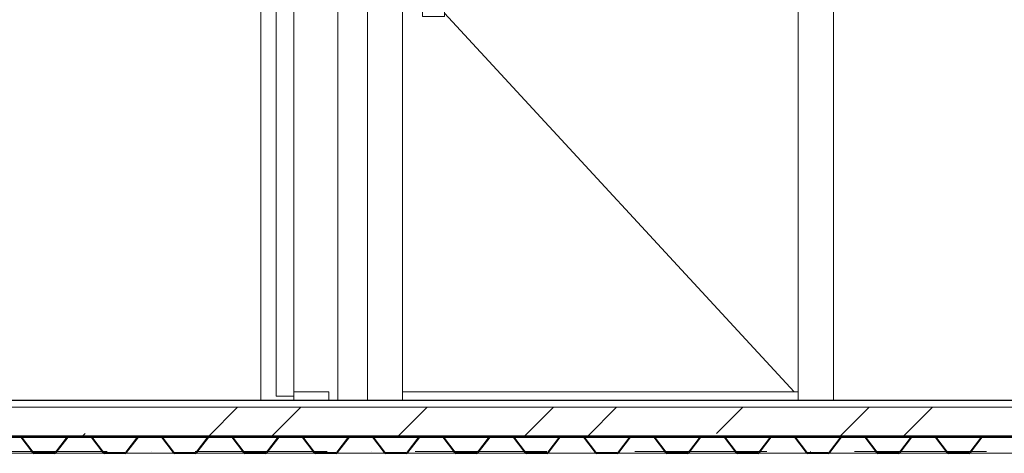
# Model space of a CAD drawing. Header units: millimetres. Extents: x 157133 to 260102, y -21587 to 34582.
# Tile 55 of 65: x 218351 to 220591, y 7880 to 8868. Entities that reach past the tile are written whole.
import ezdxf

# ---------------------------------------------------------------- set-up
doc = ezdxf.new("R2010")
doc.units = ezdxf.units.MM
doc.linetypes.add('Tečkovaná 1_5mm', pattern=[150, 0, -150])
doc.linetypes.add('Čerchovaná 3mm', pattern=[500, 300, -100, 0, -100])
for name, color, linetype, lineweight in [('CA_DVERE', 7, 'Continuous', 13), ('CA_DVERE18', 8, 'Continuous', 9), ('CA_DVERE25', 7, 'Continuous', 9), ('CA_DVERE_NEVHRA1', 3, 'Čerchovaná 3mm', 13), ('CA_NEVHRA1', 3, 'Čerchovaná 3mm', 13), ('CA_PODLAHA', 1, 'Continuous', 25), ('CA_PODLAHA25', 7, 'Continuous', 13), ('CA_POHHRA18', 9, 'Tečkovaná 1_5mm', 9), ('CA_POHHRA25', 7, 'Continuous', 13), ('CA_REZY', 1, 'Continuous', 25), ('CA_SRAFY', 9, 'Continuous', 25), ('CA_ZARIZPRED', 8, 'Continuous', 13)]:
    doc.layers.add(name, color=color, linetype=linetype, lineweight=lineweight)

# ---------------------------------------------------------------- blocks, each defined once
blk = doc.blocks.new('CZ-Dveře_otočné_jednokřídlé_OCZ - CZ-Dveře_otočné_jednokřídlé_900-2444197-Řez 3 - vestavek V7')
at = {"layer": 'CA_DVERE25', "lineweight": 25}
for p, q in [((165007.5, 10050), (165007.5, 9970)), ((165107.5, 10050), (165007.5, 10050)), ((165107.5, 9970), (165107.5, 10050)), ((165007.5, 9970), (165107.5, 9970))]:
    blk.add_line(p, q, dxfattribs=at)
at = {"layer": 'CA_DVERE25'}
for p, q in [((164967.5, 10000), (164967.5, 8010)), ((165007.5, 10000), (164967.5, 10000)), ((165007.5, 8010), (165007.5, 10000)), ((165107.5, 8000), (165107.5, 9970)), ((164967.5, 8010), (165007.5, 8010))]:
    blk.add_line(p, q, dxfattribs=at)
at = {"layer": 'CA_DVERE25', "lineweight": 13}
for p, q in [((165087.5, 8020), (165007.5, 8020)), ((165007.5, 8020), (165007.5, 8000)), ((165087.5, 8000), (165087.5, 8020)), ((165007.5, 8000), (165087.5, 8000))]:
    blk.add_line(p, q, dxfattribs=at)
blk = doc.blocks.new('CZ-Dveře_otočné_jednokřídlé_OCZ - CZ-Dveře_otočné_jednokřídlé_900-V3-Řez 3 - vestavek V7')
at = {"layer": 'CA_DVERE', "lineweight": 9}
for p, q in [((166235.1, 10050), (165175.1, 10050)), ((165175.1, 10050), (165175.1, 8000)), ((166235.1, 8000), (166235.1, 10050))]:
    blk.add_line(p, q, dxfattribs=at)
at = {"layer": 'CA_DVERE18'}
for p, q in [((166155.1, 9970), (165350.1, 9089)), ((165350.1, 9125), (165300.1, 9125)), ((165300.1, 9125), (165300.1, 8875)), ((165350.1, 9060), (165350.1, 9125)), ((165445.1, 9060), (165315.1, 9060)), ((165315.1, 9060), (165315.1, 9040)), ((165445.1, 9040), (165445.1, 9060)), ((165300.1, 9034.2), (165255.1, 8985)), ((165315.1, 9040), (165445.1, 9040)), ((165350.1, 8875), (165350.1, 9040)), ((165300.1, 8936.2), (165255.1, 8985)), ((165308.1, 8982), (165305.1, 8985)), ((165305.1, 8915), (165305.1, 8985)), ((165305.1, 8985), (165345.1, 8985)), ((165345.1, 8985), (165342.1, 8982)), ((165345.1, 8985), (165345.1, 8915)), ((165308.1, 8982), (165308.1, 8918)), ((165342.1, 8982), (165308.1, 8982)), ((165342.1, 8918), (165342.1, 8982)), ((165320.1, 8942.8), (165320.1, 8941.3)), ((165323.1, 8942), (165323.1, 8958)), ((165323.1, 8958), (165327.1, 8958)), ((165327.1, 8942), (165323.1, 8942)), ((165327.1, 8958), (165327.1, 8942)), ((165330.1, 8941.3), (165330.1, 8942.8)), ((165305.1, 8915), (165308.1, 8918)), ((165308.1, 8918), (165342.1, 8918)), ((165345.1, 8915), (165342.1, 8918)), ((165345.1, 8915), (165305.1, 8915)), ((165300.1, 8875), (165350.1, 8875)), ((166145.8, 8020), (165350.1, 8882.1)), ((166155.1, 8020), (165255.1, 8020))]:
    blk.add_line(p, q, dxfattribs=at)
for radius, start, end in [(10, 0, 180), (10, 180, 0), (9.5, 0, 180), (9.5, 180, 0), (9.5, 45, 135), (9.5, 225, 238.094), (8.5, 104.3968, 118.7936), (8.5, 61.2064, 75.6032), (8.5, 61.2064, 75.6032), (9.5, 301.906, 315)]:
    blk.add_arc((165325.1, 8950), radius, start, end, dxfattribs=at)
at = {"layer": 'CA_DVERE25'}
for p, q in [((166235.1, 10050), (165175.1, 10050)), ((165175.1, 8000), (165175.1, 10050)), ((166235.1, 10050), (166235.1, 8000)), ((165255.1, 9970), (165255.1, 8000)), ((165255.1, 9970), (166155.1, 9970)), ((166155.1, 8000), (166155.1, 9970))]:
    blk.add_line(p, q, dxfattribs=at)
blk = doc.blocks.new('ocelová kce final - 11542_003_OK-HALA_TaO-2_ET_AciS_2025-05-29_upr_dwg-2597525-Řez 3 - vestavek V7')
at = {"layer": 'CA_REZY'}
for p, q in [((173760, 8000), (161780, 8000)), ((161780, 7919), (173760, 7919)), ((164496.1, 7919), (164383.9, 7919)), ((164386.2, 7916.7), (164412.9, 7881.6)), ((164387.1, 7917.4), (164413.8, 7882.3)), ((164413.8, 7882.3), (164387.1, 7917.4)), ((164466.2, 7882.3), (164492.9, 7917.4)), ((164492.9, 7917.4), (164466.2, 7882.3)), ((164467.1, 7881.6), (164493.8, 7916.7)), ((164543.8, 7919), (164496.2, 7919)), ((164496.2, 7917.9), (164543.8, 7917.9)), ((164656.1, 7919), (164543.9, 7919)), ((164546.2, 7916.7), (164572.9, 7881.6)), ((164547.1, 7917.4), (164573.8, 7882.3)), ((164573.8, 7882.3), (164547.1, 7917.4)), ((164626.2, 7882.3), (164652.9, 7917.4)), ((164652.9, 7917.4), (164626.2, 7882.3)), ((164627.1, 7881.6), (164653.8, 7916.7)), ((164700, 7919), (164656.2, 7919)), ((164656.2, 7917.9), (164700, 7917.9)), ((164703.8, 7919), (164660, 7919)), ((164660, 7919), (164660, 7917.9)), ((164660, 7917.9), (164703.8, 7917.9)), ((164700, 7917.9), (164700, 7919)), ((164816.1, 7919), (164703.9, 7919)), ((164706.2, 7916.7), (164732.9, 7881.6)), ((164707.1, 7917.4), (164733.8, 7882.3)), ((164733.8, 7882.3), (164707.1, 7917.4)), ((164786.2, 7882.3), (164812.9, 7917.4)), ((164812.9, 7917.4), (164786.2, 7882.3)), ((164787.1, 7881.6), (164813.8, 7916.7)), ((164863.8, 7919), (164816.2, 7919)), ((164816.2, 7917.9), (164863.8, 7917.9)), ((164976.1, 7919), (164863.9, 7919)), ((164866.2, 7916.7), (164892.9, 7881.6)), ((164867.1, 7917.4), (164893.8, 7882.3)), ((164893.8, 7882.3), (164867.1, 7917.4)), ((164946.2, 7882.3), (164972.9, 7917.4)), ((164972.9, 7917.4), (164946.2, 7882.3)), ((164947.1, 7881.6), (164973.8, 7916.7)), ((165023.8, 7919), (164976.2, 7919)), ((164976.2, 7917.9), (165023.8, 7917.9)), ((165136.1, 7919), (165023.9, 7919)), ((165026.2, 7916.7), (165052.9, 7881.6)), ((165027.1, 7917.4), (165053.8, 7882.3)), ((165053.8, 7882.3), (165027.1, 7917.4)), ((165106.2, 7882.3), (165132.9, 7917.4)), ((165132.9, 7917.4), (165106.2, 7882.3)), ((165107.1, 7881.6), (165133.8, 7916.7)), ((165183.8, 7919), (165136.2, 7919)), ((165136.2, 7917.9), (165183.8, 7917.9)), ((165296.1, 7919), (165183.9, 7919)), ((165186.2, 7916.7), (165212.9, 7881.6)), ((165187.1, 7917.4), (165213.8, 7882.3)), ((165213.8, 7882.3), (165187.1, 7917.4)), ((165266.2, 7882.3), (165292.9, 7917.4)), ((165292.9, 7917.4), (165266.2, 7882.3)), ((165267.1, 7881.6), (165293.8, 7916.7)), ((165343.8, 7919), (165296.2, 7919)), ((165296.2, 7917.9), (165343.8, 7917.9)), ((165456.1, 7919), (165343.9, 7919)), ((165346.2, 7916.7), (165372.9, 7881.6)), ((165347.1, 7917.4), (165373.8, 7882.3)), ((165373.8, 7882.3), (165347.1, 7917.4)), ((165426.2, 7882.3), (165452.9, 7917.4)), ((165452.9, 7917.4), (165426.2, 7882.3)), ((165427.1, 7881.6), (165453.8, 7916.7)), ((165503.8, 7919), (165456.2, 7919)), ((165456.2, 7917.9), (165503.8, 7917.9)), ((165616.1, 7919), (165503.9, 7919)), ((165506.2, 7916.7), (165532.9, 7881.6)), ((165507.1, 7917.4), (165533.8, 7882.3)), ((165533.8, 7882.3), (165507.1, 7917.4)), ((165586.2, 7882.3), (165612.9, 7917.4)), ((165612.9, 7917.4), (165586.2, 7882.3)), ((165587.1, 7881.6), (165613.8, 7916.7)), ((165660, 7919), (165616.2, 7919)), ((165616.2, 7917.9), (165660, 7917.9)), ((165663.8, 7919), (165620, 7919)), ((165620, 7919), (165620, 7917.9)), ((165620, 7917.9), (165663.8, 7917.9)), ((165660, 7917.9), (165660, 7919)), ((165776.1, 7919), (165663.9, 7919)), ((165666.2, 7916.7), (165692.9, 7881.6)), ((165667.1, 7917.4), (165693.8, 7882.3)), ((165693.8, 7882.3), (165667.1, 7917.4)), ((165746.2, 7882.3), (165772.9, 7917.4)), ((165772.9, 7917.4), (165746.2, 7882.3)), ((165747.1, 7881.6), (165773.8, 7916.7)), ((165823.8, 7919), (165776.2, 7919)), ((165776.2, 7917.9), (165823.8, 7917.9)), ((165936.1, 7919), (165823.9, 7919)), ((165826.2, 7916.7), (165852.9, 7881.6)), ((165827.1, 7917.4), (165853.8, 7882.3)), ((165853.8, 7882.3), (165827.1, 7917.4)), ((165906.2, 7882.3), (165932.9, 7917.4)), ((165932.9, 7917.4), (165906.2, 7882.3)), ((165907.1, 7881.6), (165933.8, 7916.7)), ((165983.8, 7919), (165936.2, 7919)), ((165936.2, 7917.9), (165983.8, 7917.9)), ((166096.1, 7919), (165983.9, 7919)), ((165986.2, 7916.7), (166012.9, 7881.6)), ((165987.1, 7917.4), (166013.8, 7882.3)), ((166013.8, 7882.3), (165987.1, 7917.4)), ((166066.2, 7882.3), (166092.9, 7917.4)), ((166092.9, 7917.4), (166066.2, 7882.3)), ((166067.1, 7881.6), (166093.8, 7916.7)), ((166143.8, 7919), (166096.2, 7919)), ((166096.2, 7917.9), (166143.8, 7917.9)), ((166256.1, 7919), (166143.9, 7919)), ((166146.2, 7916.7), (166172.9, 7881.6)), ((166147.1, 7917.4), (166173.8, 7882.3)), ((166173.8, 7882.3), (166147.1, 7917.4)), ((166226.2, 7882.3), (166252.9, 7917.4)), ((166252.9, 7917.4), (166226.2, 7882.3)), ((166227.1, 7881.6), (166253.8, 7916.7)), ((166303.8, 7919), (166256.2, 7919)), ((166256.2, 7917.9), (166303.8, 7917.9)), ((166416.1, 7919), (166303.9, 7919)), ((166306.2, 7916.7), (166332.9, 7881.6)), ((166307.1, 7917.4), (166333.8, 7882.3)), ((166333.8, 7882.3), (166307.1, 7917.4)), ((166386.2, 7882.3), (166412.9, 7917.4)), ((166412.9, 7917.4), (166386.2, 7882.3)), ((166387.1, 7881.6), (166413.8, 7916.7)), ((166463.8, 7919), (166416.2, 7919)), ((166416.2, 7917.9), (166463.8, 7917.9)), ((166576.1, 7919), (166463.9, 7919)), ((166466.2, 7916.7), (166492.9, 7881.6)), ((166467.1, 7917.4), (166493.8, 7882.3)), ((166493.8, 7882.3), (166467.1, 7917.4)), ((166546.2, 7882.3), (166572.9, 7917.4)), ((166572.9, 7917.4), (166546.2, 7882.3)), ((166547.1, 7881.6), (166573.8, 7916.7)), ((166620, 7919), (166576.2, 7919)), ((166576.2, 7917.9), (166620, 7917.9)), ((166623.8, 7919), (166580, 7919)), ((166580, 7919), (166580, 7917.9)), ((166580, 7917.9), (166623.8, 7917.9)), ((166620, 7917.9), (166620, 7919)), ((164416.2, 7881.1), (164463.8, 7881.1)), ((164463.8, 7881.1), (164416.2, 7881.1)), ((164416.2, 7880), (164463.8, 7880)), ((164576.2, 7881.1), (164623.8, 7881.1)), ((164623.8, 7881.1), (164576.2, 7881.1)), ((164576.2, 7880), (164623.8, 7880)), ((164736.2, 7881.1), (164783.8, 7881.1)), ((164783.8, 7881.1), (164736.2, 7881.1)), ((164736.2, 7880), (164783.8, 7880)), ((164896.2, 7881.1), (164943.8, 7881.1)), ((164943.8, 7881.1), (164896.2, 7881.1)), ((164896.2, 7880), (164943.8, 7880)), ((165056.2, 7881.1), (165103.8, 7881.1)), ((165103.8, 7881.1), (165056.2, 7881.1)), ((165056.2, 7880), (165103.8, 7880)), ((165216.2, 7881.1), (165263.8, 7881.1)), ((165263.8, 7881.1), (165216.2, 7881.1)), ((165216.2, 7880), (165263.8, 7880)), ((165376.2, 7881.1), (165423.8, 7881.1)), ((165423.8, 7881.1), (165376.2, 7881.1)), ((165376.2, 7880), (165423.8, 7880)), ((165536.2, 7881.1), (165583.8, 7881.1)), ((165583.8, 7881.1), (165536.2, 7881.1)), ((165536.2, 7880), (165583.8, 7880)), ((165696.2, 7881.1), (165743.8, 7881.1)), ((165743.8, 7881.1), (165696.2, 7881.1)), ((165696.2, 7880), (165743.8, 7880)), ((165856.2, 7881.1), (165903.8, 7881.1)), ((165903.8, 7881.1), (165856.2, 7881.1)), ((165856.2, 7880), (165903.8, 7880)), ((166016.2, 7881.1), (166063.8, 7881.1)), ((166063.8, 7881.1), (166016.2, 7881.1)), ((166016.2, 7880), (166063.8, 7880)), ((166176.2, 7881.1), (166223.8, 7881.1)), ((166223.8, 7881.1), (166176.2, 7881.1)), ((166176.2, 7880), (166223.8, 7880)), ((166336.2, 7881.1), (166383.8, 7881.1)), ((166383.8, 7881.1), (166336.2, 7881.1)), ((166336.2, 7880), (166383.8, 7880)), ((166496.2, 7881.1), (166543.8, 7881.1)), ((166543.8, 7881.1), (166496.2, 7881.1)), ((166496.2, 7880), (166543.8, 7880))]:
    blk.add_line(p, q, dxfattribs=at)
for centre, radius, start, end in [((164383.8, 7915), 4.04, 36.3452, 90), ((164383.8, 7915), 2.96, 36.1815, 90), ((164383.8, 7915), 4.04, 36.3453, 88.7247), ((164496.3, 7914.8), 4.18, 91.5924, 142.6726), ((164496.2, 7915), 4.04, 90, 143.6548), ((164496.2, 7915), 2.96, 90, 143.8185), ((164543.8, 7915), 4.04, 36.3452, 90), ((164543.8, 7915), 2.96, 36.1815, 90), ((164543.8, 7915), 4.04, 36.3453, 88.7247), ((164656.3, 7914.8), 4.18, 91.5924, 142.6726), ((164656.2, 7915), 4.04, 90, 143.6548), ((164656.2, 7915), 2.96, 90, 143.8185), ((164703.8, 7915), 4.04, 36.3452, 90), ((164703.8, 7915), 2.96, 36.1815, 90), ((164703.8, 7915), 4.04, 36.3453, 88.7247), ((164816.3, 7914.8), 4.18, 91.5924, 142.6726), ((164816.2, 7915), 4.04, 90, 143.6548), ((164816.2, 7915), 2.96, 90, 143.8185), ((164863.8, 7915), 4.04, 36.3452, 90), ((164863.8, 7915), 2.96, 36.1815, 90), ((164863.8, 7915), 4.04, 36.3453, 88.7247), ((164976.3, 7914.8), 4.18, 91.5924, 142.6726), ((164976.2, 7915), 4.04, 90, 143.6548), ((164976.2, 7915), 2.96, 90, 143.8185), ((165023.8, 7915), 4.04, 36.3452, 90), ((165023.8, 7915), 2.96, 36.1815, 90), ((165023.8, 7915), 4.04, 36.3453, 88.7247), ((165136.3, 7914.8), 4.18, 91.5924, 142.6726), ((165136.2, 7915), 4.04, 90, 143.6548), ((165136.2, 7915), 2.96, 90, 143.8185), ((165183.8, 7915), 4.04, 36.3452, 90), ((165183.8, 7915), 2.96, 36.1815, 90), ((165183.8, 7915), 4.04, 36.3453, 88.7247), ((165296.3, 7914.8), 4.18, 91.5924, 142.6726), ((165296.2, 7915), 4.04, 90, 143.6548), ((165296.2, 7915), 2.96, 90, 143.8185), ((165343.8, 7915), 4.04, 36.3452, 90), ((165343.8, 7915), 2.96, 36.1815, 90), ((165343.8, 7915), 4.04, 36.3453, 88.7247), ((165456.3, 7914.8), 4.18, 91.5924, 142.6726), ((165456.2, 7915), 4.04, 90, 143.6548), ((165456.2, 7915), 2.96, 90, 143.8185), ((165503.8, 7915), 4.04, 36.3452, 90), ((165503.8, 7915), 2.96, 36.1815, 90), ((165503.8, 7915), 4.04, 36.3453, 88.7247), ((165616.3, 7914.8), 4.18, 91.5924, 142.6726), ((165616.2, 7915), 4.04, 90, 143.6548), ((165616.2, 7915), 2.96, 90, 143.8185), ((165663.8, 7915), 4.04, 36.3452, 90), ((165663.8, 7915), 2.96, 36.1815, 90), ((165663.8, 7915), 4.04, 36.3453, 88.7247), ((165776.3, 7914.8), 4.18, 91.5924, 142.6726), ((165776.2, 7915), 4.04, 90, 143.6548), ((165776.2, 7915), 2.96, 90, 143.8185), ((165823.8, 7915), 4.04, 36.3452, 90), ((165823.8, 7915), 2.96, 36.1815, 90), ((165823.8, 7915), 4.04, 36.3453, 88.7247), ((165936.3, 7914.8), 4.18, 91.5924, 142.6726), ((165936.2, 7915), 4.04, 90, 143.6548), ((165936.2, 7915), 2.96, 90, 143.8185), ((165983.8, 7915), 4.04, 36.3452, 90), ((165983.8, 7915), 2.96, 36.1815, 90), ((165983.8, 7915), 4.04, 36.3453, 88.7247), ((166096.3, 7914.8), 4.18, 91.5924, 142.6726), ((166096.2, 7915), 4.04, 90, 143.6548), ((166096.2, 7915), 2.96, 90, 143.8185), ((166143.8, 7915), 4.04, 36.3452, 90), ((166143.8, 7915), 2.96, 36.1815, 90), ((166143.8, 7915), 4.04, 36.3453, 88.7247), ((166256.3, 7914.8), 4.18, 91.5924, 142.6726), ((166256.2, 7915), 4.04, 90, 143.6548), ((166256.2, 7915), 2.96, 90, 143.8185), ((166303.8, 7915), 4.04, 36.3452, 90), ((166303.8, 7915), 2.96, 36.1815, 90), ((166303.8, 7915), 4.04, 36.3453, 88.7247), ((166416.3, 7914.8), 4.18, 91.5924, 142.6726), ((166416.2, 7915), 4.04, 90, 143.6548), ((166416.2, 7915), 2.96, 90, 143.8185), ((166463.8, 7915), 4.04, 36.3452, 90), ((166463.8, 7915), 2.96, 36.1815, 90), ((166463.8, 7915), 4.04, 36.3453, 88.7247), ((166576.3, 7914.8), 4.18, 91.5924, 142.6726), ((166576.2, 7915), 4.04, 90, 143.6548), ((166576.2, 7915), 2.96, 90, 143.8185), ((166623.8, 7915), 2.96, 36.1815, 90), ((164416.2, 7884), 4.04, 216.3452, 270), ((164416.3, 7884.2), 3.09, 217.3274, 268.8539), ((164416.2, 7884), 2.96, 216.1815, 270), ((164463.8, 7884), 2.96, 270, 323.8187), ((164463.8, 7884), 2.96, 270, 323.8185), ((164463.8, 7884), 4.04, 270, 323.6548), ((164576.2, 7884), 4.04, 216.3452, 270), ((164576.3, 7884.2), 3.09, 217.3274, 268.8539), ((164576.2, 7884), 2.96, 216.1815, 270), ((164623.8, 7884), 2.96, 270, 323.8187), ((164623.8, 7884), 2.96, 270, 323.8185), ((164623.8, 7884), 4.04, 270, 323.6548), ((164736.2, 7884), 4.04, 216.3452, 270), ((164736.3, 7884.2), 3.09, 217.3274, 268.8539), ((164736.2, 7884), 2.96, 216.1815, 270), ((164783.8, 7884), 2.96, 270, 323.8187), ((164783.8, 7884), 2.96, 270, 323.8185), ((164783.8, 7884), 4.04, 270, 323.6548), ((164896.2, 7884), 4.04, 216.3452, 270), ((164896.3, 7884.2), 3.09, 217.3274, 268.8539), ((164896.2, 7884), 2.96, 216.1815, 270), ((164943.8, 7884), 2.96, 270, 323.8187), ((164943.8, 7884), 2.96, 270, 323.8185), ((164943.8, 7884), 4.04, 270, 323.6548), ((165056.2, 7884), 4.04, 216.3452, 270), ((165056.3, 7884.2), 3.09, 217.3274, 268.8539), ((165056.2, 7884), 2.96, 216.1815, 270), ((165103.8, 7884), 2.96, 270, 323.8187), ((165103.8, 7884), 2.96, 270, 323.8185), ((165103.8, 7884), 4.04, 270, 323.6548), ((165216.2, 7884), 4.04, 216.3452, 270), ((165216.3, 7884.2), 3.09, 217.3274, 268.8539), ((165216.2, 7884), 2.96, 216.1815, 270), ((165263.8, 7884), 2.96, 270, 323.8187), ((165263.8, 7884), 2.96, 270, 323.8185), ((165263.8, 7884), 4.04, 270, 323.6548), ((165376.2, 7884), 4.04, 216.3452, 270), ((165376.3, 7884.2), 3.09, 217.3274, 268.8539), ((165376.2, 7884), 2.96, 216.1815, 270), ((165423.8, 7884), 2.96, 270, 323.8187), ((165423.8, 7884), 2.96, 270, 323.8185), ((165423.8, 7884), 4.04, 270, 323.6548), ((165536.2, 7884), 4.04, 216.3452, 270), ((165536.3, 7884.2), 3.09, 217.3274, 268.8539), ((165536.2, 7884), 2.96, 216.1815, 270), ((165583.8, 7884), 2.96, 270, 323.8187), ((165583.8, 7884), 2.96, 270, 323.8185), ((165583.8, 7884), 4.04, 270, 323.6548), ((165696.2, 7884), 4.04, 216.3452, 270), ((165696.3, 7884.2), 3.09, 217.3274, 268.8539), ((165696.2, 7884), 2.96, 216.1815, 270), ((165743.8, 7884), 2.96, 270, 323.8187), ((165743.8, 7884), 2.96, 270, 323.8185), ((165743.8, 7884), 4.04, 270, 323.6548), ((165856.2, 7884), 4.04, 216.3452, 270), ((165856.3, 7884.2), 3.09, 217.3274, 268.8539), ((165856.2, 7884), 2.96, 216.1815, 270), ((165903.8, 7884), 2.96, 270, 323.8187), ((165903.8, 7884), 2.96, 270, 323.8185), ((165903.8, 7884), 4.04, 270, 323.6548), ((166016.2, 7884), 4.04, 216.3452, 270), ((166016.3, 7884.2), 3.09, 217.3274, 268.8539), ((166016.2, 7884), 2.96, 216.1815, 270), ((166063.8, 7884), 2.96, 270, 323.8187), ((166063.8, 7884), 2.96, 270, 323.8185), ((166063.8, 7884), 4.04, 270, 323.6548), ((166176.2, 7884), 4.04, 216.3452, 270), ((166176.3, 7884.2), 3.09, 217.3274, 268.8539), ((166176.2, 7884), 2.96, 216.1815, 270), ((166223.8, 7884), 2.96, 270, 323.8187), ((166223.8, 7884), 2.96, 270, 323.8185), ((166223.8, 7884), 4.04, 270, 323.6548), ((166336.2, 7884), 4.04, 216.3452, 270), ((166336.3, 7884.2), 3.09, 217.3274, 268.8539), ((166336.2, 7884), 2.96, 216.1815, 270), ((166383.8, 7884), 2.96, 270, 323.8187), ((166383.8, 7884), 2.96, 270, 323.8185), ((166383.8, 7884), 4.04, 270, 323.6548), ((166496.2, 7884), 4.04, 216.3452, 270), ((166496.3, 7884.2), 3.09, 217.3274, 268.8539), ((166496.2, 7884), 2.96, 216.1815, 270), ((166543.8, 7884), 2.96, 270, 323.8187), ((166543.8, 7884), 2.96, 270, 323.8185), ((166543.8, 7884), 4.04, 270, 323.6548)]:
    blk.add_arc(centre, radius, start, end, dxfattribs=at)
blk = doc.blocks.new('ocelová kce final - ocelová kce final-2597615-Řez 3 - vestavek V7')
blk.add_blockref('ocelová kce final - 11542_003_OK-HALA_TaO-2_ET_AciS_2025-05-29_upr_dwg-2597525-Řez 3 - vestavek V7', (0, 0))

msp = doc.modelspace()

# ---------------------------------------------------------------- hatches: boundary and pattern name
at = {"layer": 'CA_SRAFY', "lineweight": 9}
h = msp.add_hatch(dxfattribs=at)
h.set_pattern_fill('FP_33', color=256, style=0, pattern_type=2)
h.set_pattern_definition([(45, (222234.7, 6344.4), (-359.21, 359.21), []), (45, (222378.4, 6344.4), (-359.21, 359.21), []), (45, (222665.77, 6344.4), (-215.526, 502.894), [203.2, -101.6, 3.353, -98.247])])
h.paths.add_polyline_path([(220337.6, 7920), (225024.2, 7920), (225024.2, 7985), (215749.2, 7985), (215749.2, 7920), (220276, 7920)])

# ---------------------------------------------------------------- linework, layer by layer
at = {"layer": 'CA_NEVHRA1'}
msp.add_line((215749.2, 7884), (225024.2, 7884), dxfattribs=at)
at = {"layer": 'CA_PODLAHA'}
msp.add_line((227724.2, 8000), (215749.2, 8000), dxfattribs=at)
at = {"layer": 'CA_PODLAHA25'}
for p, q in [((225024.2, 7985), (215749.2, 7985)), ((225024.2, 7920), (215749.2, 7920))]:
    msp.add_line(p, q, dxfattribs=at)
at = {"layer": 'CA_POHHRA18', "linetype": 'Continuous'}
msp.add_line((215749.2, 7916), (225024.2, 7916), dxfattribs=at)
at = {"layer": 'CA_POHHRA25'}
for p, q in [((218899.2, 8000), (218899.2, 10050)), ((219141.8, 8000), (219141.8, 10050)), ((220201.8, 10050), (220201.8, 8000)), ((218430.5, 7880), (216350.5, 7880)), ((220190.2, 7880), (218430.5, 7880)), ((220349.4, 7880), (220190.5, 7880)), ((220398.9, 7880), (220350.5, 7880)), ((221446.3, 7880), (220399.2, 7880))]:
    msp.add_line(p, q, dxfattribs=at)

# ---------------------------------------------------------------- block references
at = {"layer": 'CA_DVERE', "lineweight": 9}
msp.add_blockref('CZ-Dveře_otočné_jednokřídlé_OCZ - CZ-Dveře_otočné_jednokřídlé_900-V3-Řez 3 - vestavek V7', (53966.7, 0), dxfattribs=at)
at = {"layer": 'CA_DVERE_NEVHRA1'}
msp.add_blockref('CZ-Dveře_otočné_jednokřídlé_OCZ - CZ-Dveře_otočné_jednokřídlé_900-2444197-Řez 3 - vestavek V7', (53966.7, 0), dxfattribs=at)
at = {"layer": 'CA_ZARIZPRED'}
msp.add_blockref('ocelová kce final - ocelová kce final-2597615-Řez 3 - vestavek V7', (53966.7, 0), dxfattribs=at)

doc.saveas('drawing.dxf')
